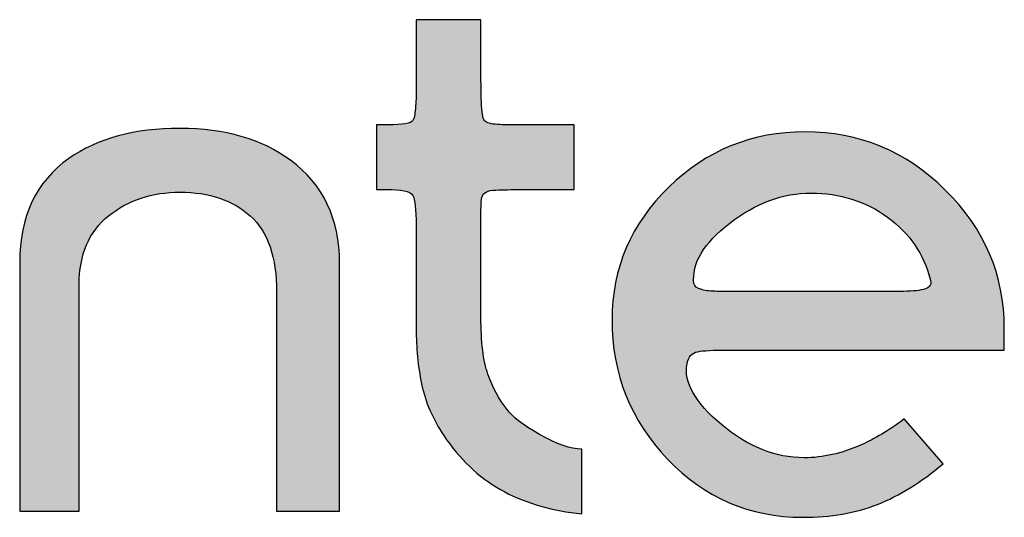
# Model space of a CAD drawing. Header units: millimetres. Extents: x -125 to 300, y 6 to 90.
# Tile 63 of 132: x 142.674 to 143.364, y 22.973 to 23.321. Entities that reach past the tile are written whole.
import ezdxf

# ---------------------------------------------------------------- set-up
doc = ezdxf.new("R2010")
doc.units = ezdxf.units.MM
doc.layers.get('0').update_dxf_attribs({"lineweight": 0})
doc.layers.add('Plano5', color=1, linetype='Continuous')

# ---------------------------------------------------------------- blocks, each defined once
blk = doc.blocks.new('JMULLER')
at = {"layer": 'Plano5', "linetype": 'Continuous', "lineweight": 0}
h = blk.add_hatch(color=7, dxfattribs=at)
h.dxf.hatch_style = 1
edge = h.paths.add_edge_path()
edge.add_spline(control_points=[(144.01603, -14.60474), (144.01603, -14.60474), (144.01603, -14.60474), (144.01603, -14.60474), (144.01603, -14.60474), (144.01715, -14.60028), (144.02161, -14.59791), (144.02956, -14.59763)], knot_values=[0.225, 0.225, 0.225, 0.225, 0.2375, 0.2375, 0.2375, 0.2376, 0.25, 0.25, 0.25, 0.25], degree=3, periodic=0)
edge.add_spline(control_points=[(144.02956, -14.59763), (144.02956, -14.59763), (144.02956, -14.59763), (144.02956, -14.59763), (144.02956, -14.59763), (144.03347, -14.59749), (144.03741, -14.59738), (144.04137, -14.59731)], knot_values=[0.2125, 0.2125, 0.2125, 0.2125, 0.21875, 0.21875, 0.21875, 0.21885, 0.225, 0.225, 0.225, 0.225], degree=3, periodic=0)
edge.add_spline(control_points=[(144.04137, -14.59731), (144.04533, -14.59724), (144.04931, -14.59721), (144.05328, -14.59721), (144.05328, -14.59721), (144.05328, -14.59721), (144.10561, -14.59721), (144.10561, -14.59721), (144.10561, -14.59721), (144.10561, -14.59721), (144.10561, -14.59721), (144.10561, -14.59721)], knot_values=[0.175, 0.175, 0.175, 0.175, 0.1875, 0.1875, 0.1875, 0.1876, 0.2, 0.2, 0.2, 0.2001, 0.2125, 0.2125, 0.2125, 0.2125], degree=3, periodic=0)
edge.add_spline(control_points=[(144.10561, -14.59721), (144.10561, -14.5972), (144.10561, -14.53445), (144.10561, -14.53445), (144.10561, -14.53445), (144.10561, -14.53445), (144.10561, -14.53445), (144.10561, -14.53445)], knot_values=[0.15, 0.15, 0.15, 0.15, 0.1625, 0.1625, 0.1625, 0.1626, 0.175, 0.175, 0.175, 0.175], degree=3, periodic=0)
edge.add_spline(control_points=[(144.10561, -14.53445), (144.10561, -14.53445), (144.05119, -14.53445), (144.05119, -14.53445), (144.05119, -14.53445)], knot_values=[0.125, 0.125, 0.125, 0.125, 0.1375, 0.15, 0.15, 0.15, 0.15], degree=3, periodic=0)
edge.add_spline(control_points=[(144.05119, -14.53445), (144.04757, -14.53445), (144.04408, -14.53441), (144.04073, -14.53434)], knot_values=[0.1125, 0.1125, 0.1125, 0.1125, 0.125, 0.125, 0.125, 0.125], degree=3, periodic=0)
edge.add_spline(control_points=[(144.04073, -14.53434), (144.03738, -14.53427), (144.03417, -14.53417), (144.0311, -14.53403), (144.0311, -14.53403), (144.02496, -14.53375), (144.02078, -14.53249), (144.01854, -14.53026)], knot_values=[0.075, 0.075, 0.075, 0.075, 0.0875, 0.0875, 0.0875, 0.0876, 0.1125, 0.1125, 0.1125, 0.1125], degree=3, periodic=0)
edge.add_spline(control_points=[(144.01854, -14.53026), (144.01854, -14.53026), (144.01854, -14.53026), (144.01854, -14.53026), (144.01854, -14.53026), (144.01687, -14.52803), (144.01589, -14.52203), (144.01561, -14.51227)], knot_values=[0.05, 0.05, 0.05, 0.05, 0.0625, 0.0625, 0.0625, 0.0626, 0.075, 0.075, 0.075, 0.075], degree=3, periodic=0)
edge.add_spline(control_points=[(144.01561, -14.51227), (144.01561, -14.51227), (144.01561, -14.51227), (144.01561, -14.51227), (144.01561, -14.51227), (144.01548, -14.50739), (144.01537, -14.50268), (144.0153, -14.49814)], knot_values=[0.0375, 0.0375, 0.0375, 0.0375, 0.04375, 0.04375, 0.04375, 0.04385, 0.05, 0.05, 0.05, 0.05], degree=3, periodic=0)
edge.add_spline(control_points=[(144.0153, -14.49814), (144.01524, -14.49361), (144.0152, -14.48925), (144.0152, -14.48507), (144.0152, -14.48507), (144.0152, -14.48507), (144.0152, -14.43235), (144.0152, -14.43235)], knot_values=[0, 0, 0, 0, 0.0125, 0.0125, 0.0125, 0.0126, 0.0375, 0.0375, 0.0375, 0.0375], degree=3, periodic=0)
edge.add_spline(control_points=[(144.0152, -14.43235), (144.0152, -14.43235), (144.0152, -14.43235), (144.0152, -14.43235), (144.0152, -14.43235), (143.95241, -14.43235), (143.95241, -14.43235), (143.95241, -14.43235), (143.95241, -14.43235), (143.95241, -14.48339), (143.95241, -14.4834)], knot_values=[0.95, 0.95, 0.95, 0.95, 0.962501, 0.962501, 0.962501, 0.975001, 0.975001, 0.975001, 0.975101, 1, 1, 1, 1], degree=3, periodic=0)
edge.add_spline(control_points=[(143.95241, -14.4834), (143.95241, -14.4834), (143.95241, -14.4834), (143.95241, -14.4834), (143.95241, -14.4834), (143.95241, -14.48563), (143.95241, -14.49149), (143.95241, -14.50097)], knot_values=[0.925, 0.925, 0.925, 0.925, 0.937501, 0.937501, 0.937501, 0.937601, 0.95, 0.95, 0.95, 0.95], degree=3, periodic=0)
edge.add_spline(control_points=[(143.95241, -14.50097), (143.95241, -14.50097), (143.95241, -14.50097), (143.95241, -14.50097), (143.95241, -14.50097), (143.95241, -14.50348), (143.95234, -14.5062), (143.9522, -14.50913)], knot_values=[0.9125, 0.9125, 0.9125, 0.9125, 0.91875, 0.91875, 0.91875, 0.91885, 0.925, 0.925, 0.925, 0.925], degree=3, periodic=0)
edge.add_spline(control_points=[(143.9522, -14.50913), (143.95206, -14.51206), (143.95185, -14.5152), (143.95157, -14.51855), (143.95157, -14.51855), (143.95102, -14.52524), (143.95018, -14.52915), (143.94906, -14.53026)], knot_values=[0.875, 0.875, 0.875, 0.875, 0.8875, 0.8875, 0.8875, 0.8876, 0.9125, 0.9125, 0.9125, 0.9125], degree=3, periodic=0)
edge.add_spline(control_points=[(143.94906, -14.53026), (143.94906, -14.53026), (143.94906, -14.53026), (143.94906, -14.53026), (143.94906, -14.53026), (143.94739, -14.53305), (143.9393, -14.53445), (143.92479, -14.53445)], knot_values=[0.85, 0.85, 0.85, 0.85, 0.8625, 0.8625, 0.8625, 0.8626, 0.875, 0.875, 0.875, 0.875], degree=3, periodic=0)
edge.add_spline(control_points=[(143.92479, -14.53445), (143.92479, -14.53445), (143.92479, -14.53445), (143.92479, -14.53445), (143.92479, -14.53445), (143.9234, -14.53445), (143.92179, -14.53445), (143.91998, -14.53445)], knot_values=[0.8375, 0.8375, 0.8375, 0.8375, 0.84375, 0.84375, 0.84375, 0.84385, 0.85, 0.85, 0.85, 0.85], degree=3, periodic=0)
edge.add_spline(control_points=[(143.91998, -14.53445), (143.91816, -14.53445), (143.91614, -14.53445), (143.91391, -14.53445), (143.91391, -14.53445), (143.91391, -14.53445), (143.91391, -14.5972), (143.91391, -14.59721)], knot_values=[0.8, 0.8, 0.8, 0.8, 0.8125, 0.8125, 0.8125, 0.8126, 0.8375, 0.8375, 0.8375, 0.8375], degree=3, periodic=0)
edge.add_spline(control_points=[(143.91391, -14.59721), (143.91391, -14.59721), (143.91391, -14.59721), (143.91391, -14.59721), (143.91391, -14.59721), (143.91711, -14.59721), (143.92214, -14.59721), (143.92869, -14.59721)], knot_values=[0.775, 0.775, 0.775, 0.775, 0.7875, 0.7875, 0.7875, 0.7876, 0.8, 0.8, 0.8, 0.8], degree=3, periodic=0)
edge.add_spline(control_points=[(143.92869, -14.59721), (143.92869, -14.59721), (143.92869, -14.59721), (143.92869, -14.59721), (143.92869, -14.59721), (143.94125, -14.59721), (143.94837, -14.59972), (143.9499, -14.60474)], knot_values=[0.75, 0.75, 0.75, 0.75, 0.7625, 0.7625, 0.7625, 0.7626, 0.775, 0.775, 0.775, 0.775], degree=3, periodic=0)
edge.add_spline(control_points=[(143.9499, -14.60474), (143.9499, -14.60474), (143.9499, -14.60474), (143.9499, -14.60474), (143.9499, -14.60474), (143.95157, -14.60976), (143.95241, -14.62092), (143.95241, -14.63822)], knot_values=[0.725, 0.725, 0.725, 0.725, 0.7375, 0.7375, 0.7375, 0.7376, 0.75, 0.75, 0.75, 0.75], degree=3, periodic=0)
edge.add_spline(control_points=[(143.95241, -14.63822), (143.95241, -14.63822), (143.95241, -14.63822), (143.95241, -14.63822), (143.95241, -14.63822), (143.95241, -14.63989), (143.95241, -14.64191), (143.95241, -14.64428)], knot_values=[0.7125, 0.7125, 0.7125, 0.7125, 0.71875, 0.71875, 0.71875, 0.71885, 0.725, 0.725, 0.725, 0.725], degree=3, periodic=0)
edge.add_spline(control_points=[(143.95241, -14.64428), (143.95241, -14.64665), (143.95241, -14.64937), (143.95241, -14.65244), (143.95241, -14.65244), (143.95241, -14.65411), (143.95241, -14.656), (143.95241, -14.65809)], knot_values=[0.6875, 0.6875, 0.6875, 0.6875, 0.7, 0.7, 0.7, 0.7001, 0.7125, 0.7125, 0.7125, 0.7125], degree=3, periodic=0)
edge.add_spline(control_points=[(143.95241, -14.65809), (143.95241, -14.66018), (143.95241, -14.66249), (143.95241, -14.665), (143.95241, -14.665), (143.95241, -14.66555), (143.95241, -14.66625), (143.95241, -14.66709)], knot_values=[0.6625, 0.6625, 0.6625, 0.6625, 0.675, 0.675, 0.675, 0.6751, 0.6875, 0.6875, 0.6875, 0.6875], degree=3, periodic=0)
edge.add_spline(control_points=[(143.95241, -14.66709), (143.95241, -14.66792), (143.95241, -14.6689), (143.95241, -14.67002), (143.95241, -14.67002), (143.95241, -14.67002), (143.95241, -14.71102), (143.95241, -14.71102)], knot_values=[0.625, 0.625, 0.625, 0.625, 0.6375, 0.6375, 0.6375, 0.6376, 0.6625, 0.6625, 0.6625, 0.6625], degree=3, periodic=0)
edge.add_spline(control_points=[(143.95241, -14.71102), (143.95241, -14.71102), (143.95241, -14.71102), (143.95241, -14.71102), (143.95241, -14.71549), (143.95241, -14.72386), (143.95241, -14.73613)], knot_values=[0.6, 0.6, 0.6, 0.6, 0.6125, 0.6125, 0.6125, 0.625, 0.625, 0.625, 0.625], degree=3, periodic=0)
edge.add_spline(control_points=[(143.95241, -14.73613), (143.95241, -14.73613), (143.95241, -14.73613), (143.95241, -14.73613), (143.95241, -14.73613), (143.95241, -14.75398), (143.95436, -14.77156), (143.95827, -14.78885)], knot_values=[0.575, 0.575, 0.575, 0.575, 0.5875, 0.5875, 0.5875, 0.5876, 0.6, 0.6, 0.6, 0.6], degree=3, periodic=0)
edge.add_spline(control_points=[(143.95827, -14.78885), (143.95827, -14.78885), (143.95827, -14.78885), (143.95827, -14.78885), (143.95827, -14.78885), (143.96218, -14.80615), (143.97014, -14.82316), (143.98185, -14.8399)], knot_values=[0.55, 0.55, 0.55, 0.55, 0.5625, 0.5625, 0.5625, 0.5626, 0.575, 0.575, 0.575, 0.575], degree=3, periodic=0)
edge.add_spline(control_points=[(143.98185, -14.8399), (143.98185, -14.8399), (143.98185, -14.8399), (143.98185, -14.8399), (143.98185, -14.8399), (143.99761, -14.86222), (144.01631, -14.87909), (144.03822, -14.89053)], knot_values=[0.525, 0.525, 0.525, 0.525, 0.5375, 0.5375, 0.5375, 0.5376, 0.55, 0.55, 0.55, 0.55], degree=3, periodic=0)
edge.add_spline(control_points=[(144.03822, -14.89053), (144.03822, -14.89053), (144.03822, -14.89053), (144.03822, -14.89053), (144.03822, -14.89053), (144.06012, -14.90197), (144.08509, -14.90908), (144.11314, -14.91187)], knot_values=[0.5, 0.5, 0.5, 0.5, 0.5125, 0.5125, 0.5125, 0.5126, 0.525, 0.525, 0.525, 0.525], degree=3, periodic=0)
edge.add_spline(control_points=[(144.11314, -14.91187), (144.11314, -14.91187), (144.11314, -14.91187), (144.11314, -14.91187), (144.11314, -14.91187), (144.11314, -14.91187), (144.11314, -14.84911), (144.11314, -14.84911)], knot_values=[0.475, 0.475, 0.475, 0.475, 0.4875, 0.4875, 0.4875, 0.4876, 0.5, 0.5, 0.5, 0.5], degree=3, periodic=0)
edge.add_spline(control_points=[(144.11314, -14.84911), (144.11314, -14.84911), (144.1024, -14.84911), (144.08886, -14.84436), (144.07212, -14.83488)], knot_values=[0.45, 0.45, 0.45, 0.45, 0.4625, 0.475, 0.475, 0.475, 0.475], degree=3, periodic=0)
edge.add_spline(control_points=[(144.07212, -14.83488), (144.07212, -14.83488), (144.07212, -14.83488), (144.07212, -14.83488), (144.07212, -14.83488), (144.05552, -14.8254), (144.04505, -14.81731), (144.04059, -14.81061)], knot_values=[0.425, 0.425, 0.425, 0.425, 0.4375, 0.4375, 0.4375, 0.4376, 0.45, 0.45, 0.45, 0.45], degree=3, periodic=0)
edge.add_spline(control_points=[(144.04059, -14.81061), (144.04059, -14.81061), (144.04059, -14.81061), (144.04059, -14.81061), (144.04059, -14.81061), (144.03263, -14.80057), (144.02649, -14.78913), (144.02189, -14.7763)], knot_values=[0.4, 0.4, 0.4, 0.4, 0.4125, 0.4125, 0.4125, 0.4126, 0.425, 0.425, 0.425, 0.425], degree=3, periodic=0)
edge.add_spline(control_points=[(144.02189, -14.7763), (144.02189, -14.7763), (144.02189, -14.7763), (144.02189, -14.7763), (144.02189, -14.7763), (144.01743, -14.76347), (144.0152, -14.74506), (144.0152, -14.72107)], knot_values=[0.375, 0.375, 0.375, 0.375, 0.3875, 0.3875, 0.3875, 0.3876, 0.4, 0.4, 0.4, 0.4], degree=3, periodic=0)
edge.add_spline(control_points=[(144.0152, -14.72107), (144.0152, -14.72107), (144.0152, -14.72107), (144.0152, -14.72107), (144.0152, -14.72107), (144.0152, -14.72107), (144.0152, -14.66667), (144.0152, -14.66667)], knot_values=[0.35, 0.35, 0.35, 0.35, 0.3625, 0.3625, 0.3625, 0.3626, 0.375, 0.375, 0.375, 0.375], degree=3, periodic=0)
edge.add_spline(control_points=[(144.0152, -14.66667), (144.0152, -14.66667), (144.0152, -14.66555), (144.0152, -14.66193), (144.0152, -14.65579)], knot_values=[0.325, 0.325, 0.325, 0.325, 0.3375, 0.35, 0.35, 0.35, 0.35], degree=3, periodic=0)
edge.add_spline(control_points=[(144.0152, -14.65579), (144.0152, -14.65579), (144.0152, -14.65579), (144.0152, -14.65579), (144.0152, -14.65579), (144.0152, -14.65272), (144.0152, -14.64951), (144.0152, -14.64616)], knot_values=[0.3125, 0.3125, 0.3125, 0.3125, 0.31875, 0.31875, 0.31875, 0.31885, 0.325, 0.325, 0.325, 0.325], degree=3, periodic=0)
edge.add_spline(control_points=[(144.0152, -14.64616), (144.0152, -14.64282), (144.0152, -14.63933), (144.0152, -14.63571), (144.0152, -14.63571), (144.0152, -14.63347), (144.0152, -14.63089), (144.0152, -14.62796)], knot_values=[0.2875, 0.2875, 0.2875, 0.2875, 0.3, 0.3, 0.3, 0.3001, 0.3125, 0.3125, 0.3125, 0.3125], degree=3, periodic=0)
edge.add_spline(control_points=[(144.0152, -14.62796), (144.0152, -14.62503), (144.0152, -14.62176), (144.0152, -14.61813), (144.0152, -14.61813), (144.0152, -14.61088), (144.01548, -14.60642), (144.01603, -14.60474)], knot_values=[0.25, 0.25, 0.25, 0.25, 0.2625, 0.2625, 0.2625, 0.2626, 0.2875, 0.2875, 0.2875, 0.2875], degree=3, periodic=0)
h = blk.add_hatch(color=7, dxfattribs=at)
h.dxf.hatch_style = 1
edge = h.paths.add_edge_path()
edge.add_spline(control_points=[(143.87791, -14.66834), (143.87791, -14.66834), (143.87791, -14.66834), (143.87791, -14.66834), (143.87791, -14.66834), (143.87791, -14.62539), (143.86201, -14.59219), (143.8302, -14.56876)], knot_values=[0.428572, 0.428572, 0.428572, 0.428572, 0.464287, 0.464287, 0.464287, 0.464387, 0.500001, 0.500001, 0.500001, 0.500001], degree=3, periodic=0)
edge.add_spline(control_points=[(143.8302, -14.56876), (143.8302, -14.56876), (143.8302, -14.56876), (143.8302, -14.56876), (143.8302, -14.56876), (143.8023, -14.54812), (143.76658, -14.53779), (143.72306, -14.53779)], knot_values=[0.357144, 0.357144, 0.357144, 0.357144, 0.392858, 0.392858, 0.392858, 0.392958, 0.428572, 0.428572, 0.428572, 0.428572], degree=3, periodic=0)
edge.add_spline(control_points=[(143.72306, -14.53779), (143.72306, -14.53779), (143.72306, -14.53779), (143.72306, -14.53779), (143.72306, -14.53779), (143.67896, -14.53779), (143.64297, -14.54756), (143.61507, -14.56708)], knot_values=[0.285715, 0.285715, 0.285715, 0.285715, 0.32143, 0.32143, 0.32143, 0.32153, 0.357144, 0.357144, 0.357144, 0.357144], degree=3, periodic=0)
edge.add_spline(control_points=[(143.61507, -14.56708), (143.61507, -14.56708), (143.61507, -14.56708), (143.61507, -14.56708), (143.61507, -14.56708), (143.58326, -14.5894), (143.56735, -14.62315), (143.56735, -14.66833)], knot_values=[0.214286, 0.214286, 0.214286, 0.214286, 0.250001, 0.250001, 0.250001, 0.250101, 0.285715, 0.285715, 0.285715, 0.285715], degree=3, periodic=0)
edge.add_spline(control_points=[(143.56735, -14.66833), (143.56735, -14.66833), (143.56735, -14.66834), (143.56735, -14.66834), (143.56735, -14.66834), (143.56735, -14.66834), (143.56735, -14.90935), (143.56735, -14.90936)], knot_values=[0.142858, 0.142858, 0.142858, 0.142858, 0.178572, 0.178572, 0.178572, 0.178673, 0.214286, 0.214286, 0.214286, 0.214286], degree=3, periodic=0)
edge.add_spline(control_points=[(143.56735, -14.90936), (143.56735, -14.90936), (143.62511, -14.90936), (143.62511, -14.90936)], knot_values=[0.071429, 0.071429, 0.071429, 0.071429, 0.142856, 0.142856, 0.142856, 0.142856], degree=3, periodic=0)
edge.add_spline(control_points=[(143.62511, -14.90936), (143.62511, -14.90935), (143.62511, -14.68927), (143.62511, -14.68927)], knot_values=[0, 0, 0, 0, 0.071428, 0.071428, 0.071428, 0.071428], degree=3, periodic=0)
edge.add_spline(control_points=[(143.62511, -14.68927), (143.62511, -14.66025), (143.6346, -14.63808), (143.65358, -14.62274), (143.65358, -14.62274), (143.67254, -14.60739), (143.69571, -14.59972), (143.72306, -14.59972)], knot_values=[0.857144, 0.857144, 0.857144, 0.857144, 0.928572, 0.928572, 0.928572, 0.928672, 1, 1, 1, 1], degree=3, periodic=0)
edge.add_spline(control_points=[(143.72306, -14.59972), (143.72306, -14.59972), (143.72306, -14.59972), (143.72306, -14.59972), (143.72306, -14.59972), (143.75152, -14.59972), (143.77425, -14.60739), (143.79128, -14.62274)], knot_values=[0.785715, 0.785715, 0.785715, 0.785715, 0.82143, 0.82143, 0.82143, 0.82153, 0.857144, 0.857144, 0.857144, 0.857144], degree=3, periodic=0)
edge.add_spline(control_points=[(143.79128, -14.62274), (143.79128, -14.62274), (143.79128, -14.62274), (143.79128, -14.62274), (143.79128, -14.62274), (143.8083, -14.63808), (143.81681, -14.66277), (143.81681, -14.69679)], knot_values=[0.714286, 0.714286, 0.714286, 0.714286, 0.750001, 0.750001, 0.750001, 0.750101, 0.785715, 0.785715, 0.785715, 0.785715], degree=3, periodic=0)
edge.add_spline(control_points=[(143.81681, -14.69679), (143.81681, -14.6968), (143.81681, -14.6968), (143.81681, -14.6968), (143.81681, -14.6968), (143.81681, -14.6968), (143.81681, -14.90935), (143.81681, -14.90936)], knot_values=[0.642858, 0.642858, 0.642858, 0.642858, 0.678572, 0.678572, 0.678572, 0.678672, 0.714286, 0.714286, 0.714286, 0.714286], degree=3, periodic=0)
edge.add_spline(control_points=[(143.81681, -14.90936), (143.81681, -14.90936), (143.87791, -14.90936), (143.87791, -14.90936)], knot_values=[0.571429, 0.571429, 0.571429, 0.571429, 0.642856, 0.642856, 0.642856, 0.642856], degree=3, periodic=0)
edge.add_spline(control_points=[(143.87791, -14.90936), (143.87791, -14.90935), (143.87791, -14.66834), (143.87791, -14.66834)], knot_values=[0.500001, 0.500001, 0.500001, 0.500001, 0.571428, 0.571428, 0.571428, 0.571428], degree=3, periodic=0)
h = blk.add_hatch(color=7, dxfattribs=at)
h.dxf.hatch_style = 1
edge = h.paths.add_edge_path()
edge.add_spline(control_points=[(144.46597, -14.59763), (144.46597, -14.59763), (144.46597, -14.59763), (144.46597, -14.59763), (144.46597, -14.59763), (144.42774, -14.55997), (144.3824, -14.54114), (144.32994, -14.54114)], knot_values=[0.82353, 0.82353, 0.82353, 0.82353, 0.852942, 0.852942, 0.852942, 0.853042, 0.882354, 0.882354, 0.882354, 0.882354], degree=3, periodic=0)
edge.add_spline(control_points=[(144.32994, -14.54114), (144.32994, -14.54114), (144.32994, -14.54114), (144.32994, -14.54114), (144.32994, -14.54114), (144.2786, -14.54114), (144.23451, -14.55899), (144.19768, -14.59469)], knot_values=[0.764706, 0.764706, 0.764706, 0.764706, 0.794119, 0.794119, 0.794119, 0.794219, 0.82353, 0.82353, 0.82353, 0.82353], degree=3, periodic=0)
edge.add_spline(control_points=[(144.19768, -14.59469), (144.19768, -14.5947), (144.19768, -14.5947), (144.19768, -14.5947), (144.19768, -14.5947), (144.16085, -14.63041), (144.14243, -14.67336), (144.14243, -14.72357)], knot_values=[0.705883, 0.705883, 0.705883, 0.705883, 0.735295, 0.735295, 0.735295, 0.735395, 0.764706, 0.764706, 0.764706, 0.764706], degree=3, periodic=0)
edge.add_spline(control_points=[(144.14243, -14.72357), (144.14243, -14.72357), (144.14243, -14.72358), (144.14243, -14.72358), (144.14243, -14.72358), (144.14243, -14.77602), (144.16043, -14.82106), (144.19642, -14.85872)], knot_values=[0.647059, 0.647059, 0.647059, 0.647059, 0.676471, 0.676471, 0.676471, 0.676571, 0.705883, 0.705883, 0.705883, 0.705883], degree=3, periodic=0)
edge.add_spline(control_points=[(144.19642, -14.85872), (144.19642, -14.85872), (144.19642, -14.85873), (144.19642, -14.85873), (144.19642, -14.85873), (144.23242, -14.89639), (144.27609, -14.91522), (144.32743, -14.91522)], knot_values=[0.588236, 0.588236, 0.588236, 0.588236, 0.617648, 0.617648, 0.617648, 0.617748, 0.647059, 0.647059, 0.647059, 0.647059], degree=3, periodic=0)
edge.add_spline(control_points=[(144.32743, -14.91522), (144.32743, -14.91522), (144.32743, -14.91522), (144.32743, -14.91522), (144.32743, -14.91522), (144.35478, -14.91522), (144.37906, -14.91103), (144.40026, -14.90267)], knot_values=[0.529412, 0.529412, 0.529412, 0.529412, 0.558824, 0.558824, 0.558824, 0.558924, 0.588236, 0.588236, 0.588236, 0.588236], degree=3, periodic=0)
edge.add_spline(control_points=[(144.40026, -14.90267), (144.40026, -14.90267), (144.40026, -14.90267), (144.40026, -14.90267), (144.40026, -14.90267), (144.42147, -14.8943), (144.44267, -14.88119), (144.46388, -14.86333)], knot_values=[0.470589, 0.470589, 0.470589, 0.470589, 0.500001, 0.500001, 0.500001, 0.500101, 0.529412, 0.529412, 0.529412, 0.529412], degree=3, periodic=0)
edge.add_spline(control_points=[(144.46388, -14.86333), (144.46388, -14.86333), (144.46388, -14.86333), (144.46388, -14.86333), (144.46388, -14.86333), (144.46388, -14.86333), (144.42621, -14.81982), (144.42621, -14.81982)], knot_values=[0.411765, 0.411765, 0.411765, 0.411765, 0.441177, 0.441177, 0.441177, 0.441277, 0.470589, 0.470589, 0.470589, 0.470589], degree=3, periodic=0)
edge.add_spline(control_points=[(144.42621, -14.81982), (144.42621, -14.81982), (144.42245, -14.8226), (144.41875, -14.82522), (144.41512, -14.82766)], knot_values=[0.397059, 0.397059, 0.397059, 0.397059, 0.404412, 0.411765, 0.411765, 0.411765, 0.411765], degree=3, periodic=0)
edge.add_spline(control_points=[(144.41512, -14.82766), (144.40787, -14.83254), (144.40089, -14.83672), (144.3942, -14.84021)], knot_values=[0.367647, 0.367647, 0.367647, 0.367647, 0.397059, 0.397059, 0.397059, 0.397059], degree=3, periodic=0)
edge.add_spline(control_points=[(144.3942, -14.84021), (144.39085, -14.84195), (144.38757, -14.84352), (144.38436, -14.84492), (144.38436, -14.84492), (144.36538, -14.85329), (144.34697, -14.85747), (144.3291, -14.85747)], knot_values=[0.294118, 0.294118, 0.294118, 0.294118, 0.308824, 0.308824, 0.308824, 0.308924, 0.367647, 0.367647, 0.367647, 0.367647], degree=3, periodic=0)
edge.add_spline(control_points=[(144.3291, -14.85747), (144.3291, -14.85747), (144.3291, -14.85747), (144.3291, -14.85747), (144.3291, -14.85747), (144.3012, -14.85747), (144.27441, -14.84673), (144.24875, -14.82526)], knot_values=[0.235295, 0.235295, 0.235295, 0.235295, 0.264707, 0.264707, 0.264707, 0.264807, 0.294118, 0.294118, 0.294118, 0.294118], degree=3, periodic=0)
edge.add_spline(control_points=[(144.24875, -14.82526), (144.24875, -14.82526), (144.24875, -14.82526), (144.24875, -14.82526), (144.24875, -14.82526), (144.22307, -14.80378), (144.21191, -14.78411), (144.21526, -14.76626)], knot_values=[0.176471, 0.176471, 0.176471, 0.176471, 0.205883, 0.205883, 0.205883, 0.205983, 0.235295, 0.235295, 0.235295, 0.235295], degree=3, periodic=0)
edge.add_spline(control_points=[(144.21526, -14.76626), (144.21526, -14.76626), (144.21526, -14.76626), (144.21526, -14.76626), (144.21526, -14.76626), (144.21638, -14.75956), (144.21986, -14.75566), (144.22572, -14.75454)], knot_values=[0.117648, 0.117648, 0.117648, 0.117648, 0.14706, 0.14706, 0.14706, 0.14716, 0.176471, 0.176471, 0.176471, 0.176471], degree=3, periodic=0)
edge.add_spline(control_points=[(144.22572, -14.75454), (144.22572, -14.75454), (144.22572, -14.75454), (144.22572, -14.75454), (144.22572, -14.75454), (144.22719, -14.75426), (144.22885, -14.75402), (144.23072, -14.75381)], knot_values=[0.102941, 0.102941, 0.102941, 0.102941, 0.110295, 0.110295, 0.110295, 0.110395, 0.117648, 0.117648, 0.117648, 0.117648], degree=3, periodic=0)
edge.add_spline(control_points=[(144.23072, -14.75381), (144.23446, -14.75339), (144.23901, -14.75311), (144.24438, -14.75297)], knot_values=[0.07353, 0.07353, 0.07353, 0.07353, 0.102941, 0.102941, 0.102941, 0.102941], degree=3, periodic=0)
edge.add_spline(control_points=[(144.24438, -14.75297), (144.24707, -14.7529), (144.24997, -14.75287), (144.25307, -14.75287), (144.25307, -14.75287), (144.25307, -14.75287), (144.52332, -14.75287), (144.52332, -14.75287)], knot_values=[0, 0, 0, 0, 0.014706, 0.014706, 0.014706, 0.014806, 0.07353, 0.07353, 0.07353, 0.07353], degree=3, periodic=0)
edge.add_spline(control_points=[(144.52332, -14.75287), (144.52332, -14.7484), (144.52332, -14.74143), (144.52332, -14.73195), (144.52332, -14.73195), (144.52332, -14.68006), (144.5042, -14.63529), (144.46597, -14.59763)], knot_values=[0.882354, 0.882354, 0.882354, 0.882354, 0.941177, 0.941177, 0.941177, 0.941277, 1, 1, 1, 1], degree=3, periodic=0)
edge = h.paths.add_edge_path(flags=16)
edge.add_spline(control_points=[(144.3358, -14.60056), (144.3358, -14.60056), (144.3358, -14.60056), (144.3358, -14.60056), (144.3358, -14.60056), (144.3637, -14.60056), (144.3884, -14.60837), (144.40988, -14.62399)], knot_values=[0.09091, 0.09091, 0.09091, 0.09091, 0.136365, 0.136365, 0.136365, 0.136465, 0.181819, 0.181819, 0.181819, 0.181819], degree=3, periodic=0)
edge.add_spline(control_points=[(144.40988, -14.62399), (144.40988, -14.62399), (144.40988, -14.62399), (144.40988, -14.62399), (144.40988, -14.62399), (144.43137, -14.63961), (144.44519, -14.6597), (144.45133, -14.68424)], knot_values=[0, 0, 0, 0, 0.045455, 0.045455, 0.045455, 0.045555, 0.09091, 0.09091, 0.09091, 0.09091], degree=3, periodic=0)
edge.add_spline(control_points=[(144.45133, -14.68424), (144.453, -14.68871), (144.45147, -14.69178), (144.44672, -14.69345), (144.44672, -14.69345), (144.44613, -14.69365), (144.4455, -14.69385), (144.44483, -14.69403)], knot_values=[0.897727, 0.897727, 0.897727, 0.897727, 0.988636, 0.988636, 0.988636, 0.988736, 1, 1, 1, 1], degree=3, periodic=0)
edge.add_spline(control_points=[(144.44483, -14.69403), (144.44349, -14.6944), (144.44201, -14.69471), (144.44038, -14.69497)], knot_values=[0.875, 0.875, 0.875, 0.875, 0.897727, 0.897727, 0.897727, 0.897727], degree=3, periodic=0)
edge.add_spline(control_points=[(144.44038, -14.69497), (144.43793, -14.69537), (144.43516, -14.69564), (144.43204, -14.6958)], knot_values=[0.84091, 0.84091, 0.84091, 0.84091, 0.875, 0.875, 0.875, 0.875], degree=3, periodic=0)
edge.add_spline(control_points=[(144.43204, -14.6958), (144.42997, -14.6959), (144.42774, -14.69596), (144.42537, -14.69596), (144.42537, -14.69596), (144.4237, -14.69596), (144.42168, -14.69596), (144.41931, -14.69596)], knot_values=[0.772727, 0.772727, 0.772727, 0.772727, 0.795455, 0.795455, 0.795455, 0.795555, 0.84091, 0.84091, 0.84091, 0.84091], degree=3, periodic=0)
edge.add_spline(control_points=[(144.41931, -14.69596), (144.41694, -14.69596), (144.41422, -14.69596), (144.41115, -14.69596), (144.41115, -14.69596), (144.41115, -14.69596), (144.25544, -14.69596), (144.25544, -14.69596), (144.25544, -14.69596)], knot_values=[0.636364, 0.636364, 0.636364, 0.636364, 0.681818, 0.681818, 0.681818, 0.681918, 0.727273, 0.772727, 0.772727, 0.772727, 0.772727], degree=3, periodic=0)
edge.add_spline(control_points=[(144.25544, -14.69596), (144.25433, -14.69596), (144.25286, -14.69596), (144.25105, -14.69596)], knot_values=[0.590909, 0.590909, 0.590909, 0.590909, 0.636364, 0.636364, 0.636364, 0.636364], degree=3, periodic=0)
edge.add_spline(control_points=[(144.25105, -14.69596), (144.24923, -14.69596), (144.24707, -14.69596), (144.24456, -14.69596), (144.24456, -14.69596), (144.24316, -14.69596), (144.2418, -14.69592), (144.24048, -14.69585)], knot_values=[0.522727, 0.522727, 0.522727, 0.522727, 0.568181, 0.568181, 0.568181, 0.568281, 0.590909, 0.590909, 0.590909, 0.590909], degree=3, periodic=0)
edge.add_spline(control_points=[(144.24048, -14.69585), (144.23915, -14.69578), (144.23786, -14.69568), (144.2366, -14.69554)], knot_values=[0.5, 0.5, 0.5, 0.5, 0.522727, 0.522727, 0.522727, 0.522727], degree=3, periodic=0)
edge.add_spline(control_points=[(144.23294, -14.69501), (144.23176, -14.69481), (144.23061, -14.69456), (144.22949, -14.69429), (144.22949, -14.69429), (144.22893, -14.69415), (144.2284, -14.69399), (144.22791, -14.69383)], knot_values=[0.443181, 0.443181, 0.443181, 0.443181, 0.465909, 0.465909, 0.465909, 0.466009, 0.477273, 0.477273, 0.477273, 0.477273], degree=3, periodic=0)
edge.add_spline(control_points=[(144.22475, -14.69234), (144.22441, -14.69211), (144.22409, -14.69186), (144.22381, -14.69161)], knot_values=[0.403409, 0.403409, 0.403409, 0.403409, 0.414773, 0.414773, 0.414773, 0.414773], degree=3, periodic=0)
edge.add_spline(control_points=[(144.22209, -14.68894), (144.22204, -14.68877), (144.222, -14.6886), (144.22196, -14.68843), (144.22196, -14.68843), (144.21972, -14.6689), (144.2313, -14.64938), (144.2567, -14.62985)], knot_values=[0.272728, 0.272728, 0.272728, 0.272728, 0.278411, 0.278411, 0.278411, 0.278511, 0.369319, 0.369319, 0.369319, 0.369319], degree=3, periodic=0)
edge.add_spline(control_points=[(144.2567, -14.62985), (144.2567, -14.62985), (144.2567, -14.62985), (144.2567, -14.62985), (144.2567, -14.62985), (144.28209, -14.61032), (144.30845, -14.60056), (144.3358, -14.60056)], knot_values=[0.181819, 0.181819, 0.181819, 0.181819, 0.227274, 0.227274, 0.227274, 0.227374, 0.272728, 0.272728, 0.272728, 0.272728], degree=3, periodic=0)
at = {"layer": 'Plano5', "color": 7}
for points, knots in [([(144.0152, -14.43235), (144.0152, -14.43235), (144.0152, -14.48507), (144.0152, -14.48507), (144.0152, -14.48507), (144.0152, -14.49344), (144.01534, -14.50251), (144.01561, -14.51227), (144.01561, -14.51227), (144.01589, -14.52203), (144.01687, -14.52803), (144.01854, -14.53026), (144.01854, -14.53026), (144.02078, -14.53249), (144.02496, -14.53375), (144.0311, -14.53403), (144.0311, -14.53403), (144.03724, -14.53431), (144.04394, -14.53445), (144.05119, -14.53445), (144.05119, -14.53445), (144.05119, -14.53445), (144.10561, -14.53445), (144.10561, -14.53445), (144.10561, -14.53445), (144.10561, -14.53445), (144.10561, -14.59721), (144.10561, -14.59721), (144.10561, -14.59721), (144.10561, -14.59721), (144.05328, -14.59721), (144.05328, -14.59721), (144.05328, -14.59721), (144.04533, -14.59721), (144.03738, -14.59735), (144.02956, -14.59763), (144.02956, -14.59763), (144.02161, -14.59791), (144.01715, -14.60028), (144.01603, -14.60474), (144.01603, -14.60474), (144.01548, -14.60642), (144.0152, -14.61088), (144.0152, -14.61813), (144.0152, -14.61813), (144.0152, -14.62539), (144.0152, -14.63124), (144.0152, -14.63571), (144.0152, -14.63571), (144.0152, -14.64296), (144.0152, -14.64965), (144.0152, -14.65579), (144.0152, -14.65579), (144.0152, -14.66193), (144.0152, -14.66555), (144.0152, -14.66667), (144.0152, -14.66667), (144.0152, -14.66667), (144.0152, -14.72107), (144.0152, -14.72107), (144.0152, -14.72107), (144.0152, -14.74506), (144.01743, -14.76347), (144.02189, -14.7763), (144.02189, -14.7763), (144.02649, -14.78913), (144.03263, -14.80057), (144.04059, -14.81061), (144.04059, -14.81061), (144.04505, -14.81731), (144.05552, -14.8254), (144.07212, -14.83488), (144.07212, -14.83488), (144.08886, -14.84436), (144.1024, -14.84911), (144.11314, -14.84911), (144.11314, -14.84911), (144.11314, -14.84911), (144.11314, -14.91187), (144.11314, -14.91187), (144.11314, -14.91187), (144.08509, -14.90908), (144.06012, -14.90197), (144.03822, -14.89053), (144.03822, -14.89053), (144.01631, -14.87909), (143.99761, -14.86222), (143.98185, -14.8399), (143.98185, -14.8399), (143.97014, -14.82316), (143.96218, -14.80615), (143.95827, -14.78885), (143.95827, -14.78885), (143.95436, -14.77156), (143.95241, -14.75398), (143.95241, -14.73613), (143.95241, -14.73613), (143.95241, -14.72386), (143.95241, -14.71549), (143.95241, -14.71102), (143.95241, -14.71102), (143.95241, -14.71102), (143.95241, -14.67002), (143.95241, -14.67002), (143.95241, -14.67002), (143.95241, -14.66779), (143.95241, -14.66611), (143.95241, -14.665), (143.95241, -14.665), (143.95241, -14.65998), (143.95241, -14.65579), (143.95241, -14.65244), (143.95241, -14.65244), (143.95241, -14.64631), (143.95241, -14.64156), (143.95241, -14.63822), (143.95241, -14.63822), (143.95241, -14.62092), (143.95157, -14.60976), (143.9499, -14.60474), (143.9499, -14.60474), (143.94837, -14.59972), (143.94125, -14.59721), (143.92869, -14.59721), (143.92869, -14.59721), (143.92214, -14.59721), (143.91711, -14.59721), (143.91391, -14.59721), (143.91391, -14.59721), (143.91391, -14.59721), (143.91391, -14.53445), (143.91391, -14.53445), (143.91391, -14.53445), (143.91837, -14.53445), (143.922, -14.53445), (143.92479, -14.53445), (143.92479, -14.53445), (143.9393, -14.53445), (143.94739, -14.53305), (143.94906, -14.53026), (143.94906, -14.53026), (143.95018, -14.52915), (143.95102, -14.52524), (143.95157, -14.51855), (143.95157, -14.51855), (143.95213, -14.51185), (143.95241, -14.50599), (143.95241, -14.50097), (143.95241, -14.50097), (143.95241, -14.49149), (143.95241, -14.48563), (143.95241, -14.4834), (143.95241, -14.4834), (143.95241, -14.4834), (143.95241, -14.43235), (143.95241, -14.43235), (143.95241, -14.43235), (143.95241, -14.43235), (144.0152, -14.43235), (144.0152, -14.43235)], [0, 0, 0, 0, 0.025, 0.025, 0.025, 0.025, 0.05, 0.05, 0.05, 0.05, 0.075, 0.075, 0.075, 0.075, 0.1, 0.1, 0.1, 0.1, 0.125, 0.125, 0.125, 0.125, 0.15, 0.15, 0.15, 0.15, 0.175, 0.175, 0.175, 0.175, 0.2, 0.2, 0.2, 0.2, 0.225, 0.225, 0.225, 0.225, 0.25, 0.25, 0.25, 0.25, 0.275, 0.275, 0.275, 0.275, 0.3, 0.3, 0.3, 0.3, 0.325, 0.325, 0.325, 0.325, 0.35, 0.35, 0.35, 0.35, 0.375, 0.375, 0.375, 0.375, 0.4, 0.4, 0.4, 0.4, 0.425, 0.425, 0.425, 0.425, 0.45, 0.45, 0.45, 0.45, 0.475, 0.475, 0.475, 0.475, 0.5, 0.5, 0.5, 0.5, 0.525, 0.525, 0.525, 0.525, 0.55, 0.55, 0.55, 0.55, 0.575, 0.575, 0.575, 0.575, 0.6, 0.6, 0.6, 0.6, 0.625, 0.625, 0.625, 0.625, 0.65, 0.65, 0.65, 0.65, 0.675, 0.675, 0.675, 0.675, 0.7, 0.7, 0.7, 0.7, 0.725, 0.725, 0.725, 0.725, 0.75, 0.75, 0.75, 0.75, 0.775, 0.775, 0.775, 0.775, 0.8, 0.8, 0.8, 0.8, 0.825, 0.825, 0.825, 0.825, 0.85, 0.85, 0.85, 0.85, 0.875, 0.875, 0.875, 0.875, 0.9, 0.9, 0.9, 0.9, 0.925, 0.925, 0.925, 0.925, 0.95, 0.95, 0.95, 0.95, 0.975, 0.975, 0.975, 0.975, 1, 1, 1, 1]), ([(143.62511, -14.68927), (143.62511, -14.68927), (143.62511, -14.90936), (143.62511, -14.90936), (143.62511, -14.90936), (143.62511, -14.90936), (143.56735, -14.90936), (143.56735, -14.90936), (143.56735, -14.90936), (143.56735, -14.90936), (143.56735, -14.66834), (143.56735, -14.66834), (143.56735, -14.66834), (143.56735, -14.62315), (143.58326, -14.5894), (143.61507, -14.56708), (143.61507, -14.56708), (143.64297, -14.54756), (143.67896, -14.53779), (143.72306, -14.53779), (143.72306, -14.53779), (143.76658, -14.53779), (143.8023, -14.54812), (143.8302, -14.56876), (143.8302, -14.56876), (143.86201, -14.59219), (143.87791, -14.62539), (143.87791, -14.66834), (143.87791, -14.66834), (143.87791, -14.66834), (143.87791, -14.90936), (143.87791, -14.90936), (143.87791, -14.90936), (143.87791, -14.90936), (143.81681, -14.90936), (143.81681, -14.90936), (143.81681, -14.90936), (143.81681, -14.90936), (143.81681, -14.6968), (143.81681, -14.6968), (143.81681, -14.6968), (143.81681, -14.66277), (143.8083, -14.63808), (143.79128, -14.62274), (143.79128, -14.62274), (143.77425, -14.60739), (143.75152, -14.59972), (143.72306, -14.59972), (143.72306, -14.59972), (143.69571, -14.59972), (143.67254, -14.60739), (143.65358, -14.62274), (143.65358, -14.62274), (143.6346, -14.63808), (143.62511, -14.66025), (143.62511, -14.68927)], [0, 0, 0, 0, 0.071429, 0.071429, 0.071429, 0.071429, 0.142857, 0.142857, 0.142857, 0.142857, 0.214286, 0.214286, 0.214286, 0.214286, 0.285714, 0.285714, 0.285714, 0.285714, 0.357143, 0.357143, 0.357143, 0.357143, 0.428571, 0.428571, 0.428571, 0.428571, 0.5, 0.5, 0.5, 0.5, 0.571429, 0.571429, 0.571429, 0.571429, 0.642857, 0.642857, 0.642857, 0.642857, 0.714286, 0.714286, 0.714286, 0.714286, 0.785714, 0.785714, 0.785714, 0.785714, 0.857143, 0.857143, 0.857143, 0.857143, 0.928571, 0.928571, 0.928571, 0.928571, 1, 1, 1, 1]), ([(144.52332, -14.75287), (144.52332, -14.75287), (144.25307, -14.75287), (144.25307, -14.75287), (144.25307, -14.75287), (144.24065, -14.75287), (144.23158, -14.75343), (144.22572, -14.75454), (144.22572, -14.75454), (144.21986, -14.75566), (144.21638, -14.75956), (144.21526, -14.76626), (144.21526, -14.76626), (144.21191, -14.78411), (144.22307, -14.80378), (144.24875, -14.82526), (144.24875, -14.82526), (144.27441, -14.84673), (144.3012, -14.85747), (144.3291, -14.85747), (144.3291, -14.85747), (144.34697, -14.85747), (144.36538, -14.85329), (144.38436, -14.84492), (144.38436, -14.84492), (144.39719, -14.83934), (144.41115, -14.83097), (144.42621, -14.81982), (144.42621, -14.81982), (144.42621, -14.81982), (144.46388, -14.86333), (144.46388, -14.86333), (144.46388, -14.86333), (144.44267, -14.88119), (144.42147, -14.8943), (144.40026, -14.90267), (144.40026, -14.90267), (144.37906, -14.91103), (144.35478, -14.91522), (144.32743, -14.91522), (144.32743, -14.91522), (144.27609, -14.91522), (144.23242, -14.89639), (144.19642, -14.85873), (144.19642, -14.85873), (144.16043, -14.82107), (144.14243, -14.77602), (144.14243, -14.72358), (144.14243, -14.72358), (144.14243, -14.67337), (144.16085, -14.63041), (144.19768, -14.5947), (144.19768, -14.5947), (144.23451, -14.55899), (144.2786, -14.54114), (144.32994, -14.54114), (144.32994, -14.54114), (144.3824, -14.54114), (144.42774, -14.55997), (144.46597, -14.59763), (144.46597, -14.59763), (144.5042, -14.63529), (144.52332, -14.68006), (144.52332, -14.73195), (144.52332, -14.73195), (144.52332, -14.74143), (144.52332, -14.7484), (144.52332, -14.75287)], [0, 0, 0, 0, 0.058824, 0.058824, 0.058824, 0.058824, 0.117647, 0.117647, 0.117647, 0.117647, 0.176471, 0.176471, 0.176471, 0.176471, 0.235294, 0.235294, 0.235294, 0.235294, 0.294118, 0.294118, 0.294118, 0.294118, 0.352941, 0.352941, 0.352941, 0.352941, 0.411765, 0.411765, 0.411765, 0.411765, 0.470588, 0.470588, 0.470588, 0.470588, 0.529412, 0.529412, 0.529412, 0.529412, 0.588235, 0.588235, 0.588235, 0.588235, 0.647059, 0.647059, 0.647059, 0.647059, 0.705882, 0.705882, 0.705882, 0.705882, 0.764706, 0.764706, 0.764706, 0.764706, 0.823529, 0.823529, 0.823529, 0.823529, 0.882353, 0.882353, 0.882353, 0.882353, 0.941176, 0.941176, 0.941176, 0.941176, 1, 1, 1, 1]), ([(144.45133, -14.68424), (144.44519, -14.6597), (144.43137, -14.63961), (144.40988, -14.62399), (144.40988, -14.62399), (144.3884, -14.60837), (144.3637, -14.60056), (144.3358, -14.60056), (144.3358, -14.60056), (144.30845, -14.60056), (144.28209, -14.61032), (144.2567, -14.62985), (144.2567, -14.62985), (144.2313, -14.64938), (144.21972, -14.6689), (144.22196, -14.68843), (144.22196, -14.68843), (144.22251, -14.69122), (144.22502, -14.69317), (144.22949, -14.69429), (144.22949, -14.69429), (144.23395, -14.6954), (144.23897, -14.69596), (144.24456, -14.69596), (144.24456, -14.69596), (144.24958, -14.69596), (144.25321, -14.69596), (144.25544, -14.69596), (144.25544, -14.69596), (144.25544, -14.69596), (144.41115, -14.69596), (144.41115, -14.69596), (144.41115, -14.69596), (144.41728, -14.69596), (144.42203, -14.69596), (144.42537, -14.69596), (144.42537, -14.69596), (144.43486, -14.69596), (144.44197, -14.69512), (144.44672, -14.69345), (144.44672, -14.69345), (144.45147, -14.69178), (144.453, -14.68871), (144.45133, -14.68424)], [0, 0, 0, 0, 0.090909, 0.090909, 0.090909, 0.090909, 0.181818, 0.181818, 0.181818, 0.181818, 0.272727, 0.272727, 0.272727, 0.272727, 0.363636, 0.363636, 0.363636, 0.363636, 0.454545, 0.454545, 0.454545, 0.454545, 0.545455, 0.545455, 0.545455, 0.545455, 0.636364, 0.636364, 0.636364, 0.636364, 0.727273, 0.727273, 0.727273, 0.727273, 0.818182, 0.818182, 0.818182, 0.818182, 0.909091, 0.909091, 0.909091, 0.909091, 1, 1, 1, 1])]:
    blk.add_open_spline(points, degree=3, knots=knots, dxfattribs=at)

msp = doc.modelspace()

# ---------------------------------------------------------------- block references
at = {"color": 0, "xscale": 0.7218114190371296, "yscale": 0.7218114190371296, "zscale": 0.7218114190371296}
msp.add_blockref('JMULLER', (39.04536, 33.73873), dxfattribs=at)
msp.add_blockref('JMULLER', (39.04536, 33.73873), dxfattribs=at)

doc.saveas('drawing.dxf')
